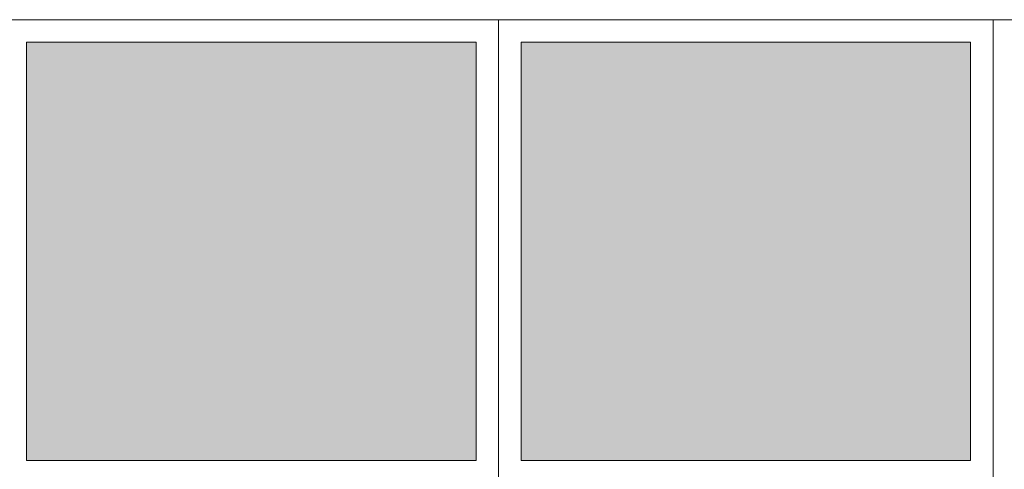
# Model space of a CAD drawing. Header units: millimetres. Extents: x -1567 to 968, y -503 to 481.
# Tile 142 of 145: x -468.99 to -464.61, y -98.4 to -96.4. Entities that reach past the tile are written whole.
import ezdxf

# ---------------------------------------------------------------- set-up
doc = ezdxf.new("R2010")
doc.units = ezdxf.units.MM
doc.layers.add('0_PISOS', color=252, linetype='Continuous', lineweight=0, true_color=0x8a8a8a)
doc.layers.add('PISO Cemento pulido', color=254, linetype='Continuous', lineweight=5, true_color=0xd1d1d1)

msp = doc.modelspace()

# ---------------------------------------------------------------- hatches: boundary and pattern name
at = {"layer": 'PISO Cemento pulido', "true_color": 0xf7abae, "transparency": 33554687}
msp.add_hatch(color=241, dxfattribs=at).paths.add_polyline_path([(-468.9569, -98.356), (-468.9569, -96.4964), (-466.9569, -96.4965), (-466.9569, -98.3561)])
at = {"layer": 'PISO Cemento pulido', "true_color": 0xdfe0e1, "transparency": 33554687}
msp.add_hatch(color=254, dxfattribs=at).paths.add_polyline_path([(-466.7569, -98.356), (-466.7569, -96.4964), (-464.7569, -96.4965), (-464.7569, -98.3561)])

# ---------------------------------------------------------------- linework, layer by layer
at = {"layer": '0_PISOS'}
msp.add_line((-479.3746, -96.3965), (-458.0569, -96.3965), dxfattribs=at)
for points in [[(-466.8569, -96.3965), (-466.8569, -98.456)], [(-464.6569, -96.3965), (-464.6569, -98.456)]]:
    msp.add_lwpolyline(points, dxfattribs=at)
for points in [[(-468.9569, -98.356), (-468.9569, -96.4964), (-466.9569, -96.4965), (-466.9569, -98.3561)], [(-466.7569, -98.356), (-466.7569, -96.4964), (-464.7569, -96.4965), (-464.7569, -98.3561)]]:
    msp.add_lwpolyline(points, close=True, dxfattribs=at)

doc.saveas('drawing.dxf')
